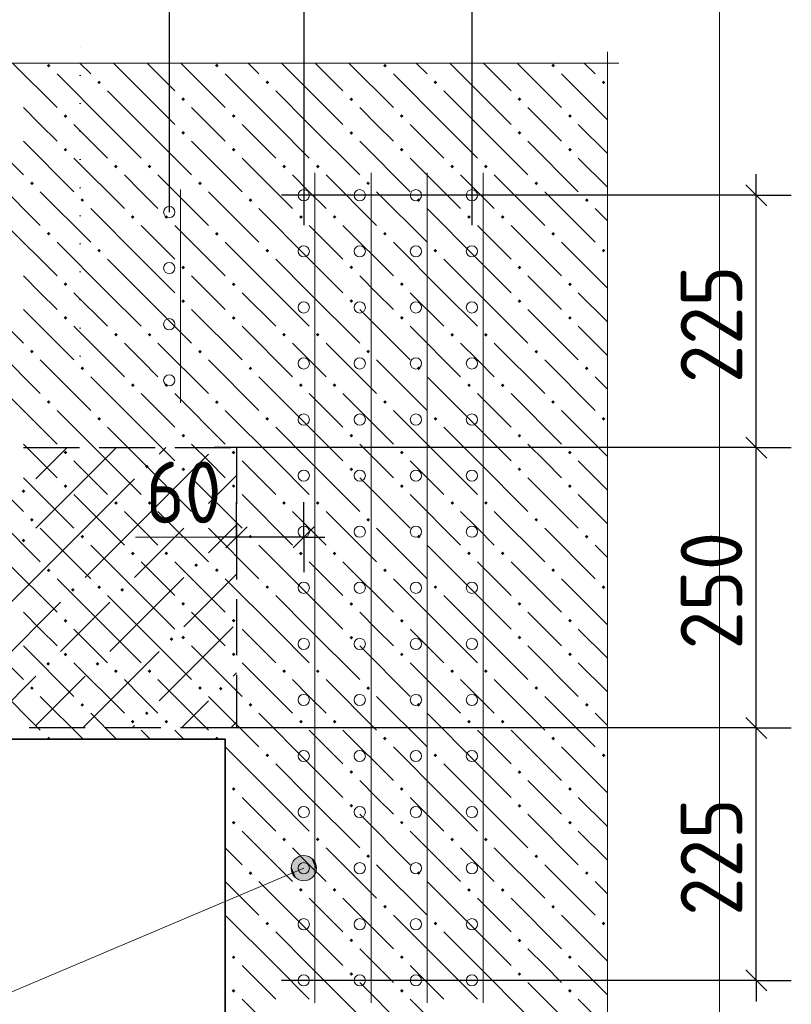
# Model space of a CAD drawing. Header units: millimetres. Extents: x 0 to 50400, y 0 to 35640.
# Tile 40 of 46: x 21592 to 24896, y 28151 to 32365. Entities that reach past the tile are written whole.
import ezdxf

# ---------------------------------------------------------------- set-up
doc = ezdxf.new("R2010")
doc.units = ezdxf.units.MM
doc.linetypes.add('______2', pattern=[324, 240, -84])
doc.linetypes.add('______9', pattern=[120, 0, -120])
for name, color, linetype, lineweight in [('Standard', 7, 'Continuous', 25), ('ЖБ Перекрытие верхний уровень', 7, 'Continuous', 35), ('ЖБ Пилон', 7, 'Continuous', 35), ('Общий01', 7, 'Continuous', 13), ('Размерная линия_ общее', 7, 'Continuous', 13)]:
    doc.layers.add(name, color=color, linetype=linetype, lineweight=lineweight)
doc.layers.add('Вспомогательная арматура', color=7, linetype='Continuous', lineweight=18, true_color=0x656565)
doc.layers.add('Поперечная арматура', color=7, linetype='Continuous', lineweight=18, true_color=0x5a2814)
doc.layers.add('Размерная выноска', color=7, linetype='Continuous')
doc.styles.add('ISOCPEUR', font='txt')

msp = doc.modelspace()

# ---------------------------------------------------------------- hatches: boundary and pattern name
at = {"layer": 'Standard', "linetype": 'Continuous', "lineweight": 13, "transparency": 33554687}
for points in [[(22127.9, 30452.3), (22135.7, 30460.1), (22143.5, 30452.3), (22135.7, 30444.5)], [(21599.9, 30346.7), (21607.7, 30354.5), (21615.5, 30346.7), (21607.7, 30338.9)], [(22339.1, 30241.1), (22346.9, 30248.9), (22354.7, 30241.1), (22346.9, 30233.3)], [(21599.9, 30135.5), (21607.7, 30143.3), (21615.5, 30135.5), (21607.7, 30127.7)], [(22339.1, 30029.9), (22346.9, 30037.7), (22354.7, 30029.9), (22346.9, 30022.1)], [(21811.1, 29924.3), (21818.9, 29932.1), (21826.7, 29924.3), (21818.9, 29916.5)], [(22022.3, 29924.3), (22030.1, 29932.1), (22037.9, 29924.3), (22030.1, 29916.5)], [(22233.5, 29713.1), (22241.3, 29720.9), (22249.1, 29713.1), (22241.3, 29705.3)], [(21705.5, 29607.5), (21713.3, 29615.3), (21721.1, 29607.5), (21713.3, 29599.7)], [(21916.7, 29607.5), (21924.5, 29615.3), (21932.3, 29607.5), (21924.5, 29599.7)], [(22444.7, 29501.9), (22452.5, 29509.7), (22460.3, 29501.9), (22452.5, 29494.1)], [(22127.9, 29396.3), (22135.7, 29404.1), (22143.5, 29396.3), (22135.7, 29388.5)]]:
    msp.add_hatch(color=7, dxfattribs=at).paths.add_polyline_path(points, flags=16)
at = {"layer": 'ЖБ Перекрытие верхний уровень', "linetype": 'Continuous', "lineweight": 18, "transparency": 33554687}
for points in [[(21707.9, 32168.3), (21715.7, 32176.1), (21723.5, 32168.3), (21715.7, 32160.5)], [(22427.9, 32168.3), (22435.7, 32176.1), (22443.5, 32168.3), (22435.7, 32160.5)], [(23147.9, 32168.3), (23155.7, 32176.1), (23163.5, 32168.3), (23155.7, 32160.5)], [(23867.9, 32168.3), (23875.7, 32176.1), (23883.5, 32168.3), (23875.7, 32160.5)], [(21923.9, 32096.3), (21931.7, 32104.1), (21939.5, 32096.3), (21931.7, 32088.5)], [(22643.9, 32096.3), (22651.7, 32104.1), (22659.5, 32096.3), (22651.7, 32088.5)], [(23363.9, 32096.3), (23371.7, 32104.1), (23379.5, 32096.3), (23371.7, 32088.5)], [(24083.9, 32096.3), (24091.7, 32104.1), (24099.5, 32096.3), (24091.7, 32088.5)], [(22283.9, 32024.3), (22291.7, 32032.1), (22299.5, 32024.3), (22291.7, 32016.5)], [(23003.9, 32024.3), (23011.7, 32032.1), (23019.5, 32024.3), (23011.7, 32016.5)], [(23723.9, 32024.3), (23731.7, 32032.1), (23739.5, 32024.3), (23731.7, 32016.5)], [(21779.9, 31952.3), (21787.7, 31960.1), (21795.5, 31952.3), (21787.7, 31944.5)], [(22499.9, 31952.3), (22507.7, 31960.1), (22515.5, 31952.3), (22507.7, 31944.5)], [(23219.9, 31952.3), (23227.7, 31960.1), (23235.5, 31952.3), (23227.7, 31944.5)], [(23939.9, 31952.3), (23947.7, 31960.1), (23955.5, 31952.3), (23947.7, 31944.5)], [(22283.9, 31880.3), (22291.7, 31888.1), (22299.5, 31880.3), (22291.7, 31872.5)], [(23003.9, 31880.3), (23011.7, 31888.1), (23019.5, 31880.3), (23011.7, 31872.5)], [(23723.9, 31880.3), (23731.7, 31888.1), (23739.5, 31880.3), (23731.7, 31872.5)], [(21779.9, 31808.3), (21787.7, 31816.1), (21795.5, 31808.3), (21787.7, 31800.5)], [(22499.9, 31808.3), (22507.7, 31816.1), (22515.5, 31808.3), (22507.7, 31800.5)], [(23219.9, 31808.3), (23227.7, 31816.1), (23235.5, 31808.3), (23227.7, 31800.5)], [(23939.9, 31808.3), (23947.7, 31816.1), (23955.5, 31808.3), (23947.7, 31800.5)], [(21995.9, 31736.3), (22003.7, 31744.1), (22011.5, 31736.3), (22003.7, 31728.5)], [(22139.9, 31736.3), (22147.7, 31744.1), (22155.5, 31736.3), (22147.7, 31728.5)], [(22715.9, 31736.3), (22723.7, 31744.1), (22731.5, 31736.3), (22723.7, 31728.5)], [(22859.9, 31736.3), (22867.7, 31744.1), (22875.5, 31736.3), (22867.7, 31728.5)], [(23435.9, 31736.3), (23443.7, 31744.1), (23451.5, 31736.3), (23443.7, 31728.5)], [(23579.9, 31736.3), (23587.7, 31744.1), (23595.5, 31736.3), (23587.7, 31728.5)], [(21635.9, 31664.3), (21643.7, 31672.1), (21651.5, 31664.3), (21643.7, 31656.5)], [(22355.9, 31664.3), (22363.7, 31672.1), (22371.5, 31664.3), (22363.7, 31656.5)], [(23075.9, 31664.3), (23083.7, 31672.1), (23091.5, 31664.3), (23083.7, 31656.5)], [(23795.9, 31664.3), (23803.7, 31672.1), (23811.5, 31664.3), (23803.7, 31656.5)], [(21851.9, 31592.3), (21859.7, 31600.1), (21867.5, 31592.3), (21859.7, 31584.5)], [(22571.9, 31592.3), (22579.7, 31600.1), (22587.5, 31592.3), (22579.7, 31584.5)], [(23291.9, 31592.3), (23299.7, 31600.1), (23307.5, 31592.3), (23299.7, 31584.5)], [(24011.9, 31592.3), (24019.7, 31600.1), (24027.5, 31592.3), (24019.7, 31584.5)], [(22067.9, 31520.3), (22075.7, 31528.1), (22083.5, 31520.3), (22075.7, 31512.5)], [(22211.9, 31520.3), (22219.7, 31528.1), (22227.5, 31520.3), (22219.7, 31512.5)], [(22787.9, 31520.3), (22795.7, 31528.1), (22803.5, 31520.3), (22795.7, 31512.5)], [(22931.9, 31520.3), (22939.7, 31528.1), (22947.5, 31520.3), (22939.7, 31512.5)], [(23507.9, 31520.3), (23515.7, 31528.1), (23523.5, 31520.3), (23515.7, 31512.5)], [(23651.9, 31520.3), (23659.7, 31528.1), (23667.5, 31520.3), (23659.7, 31512.5)], [(21707.9, 31448.3), (21715.7, 31456.1), (21723.5, 31448.3), (21715.7, 31440.5)], [(22427.9, 31448.3), (22435.7, 31456.1), (22443.5, 31448.3), (22435.7, 31440.5)], [(23147.9, 31448.3), (23155.7, 31456.1), (23163.5, 31448.3), (23155.7, 31440.5)], [(23867.9, 31448.3), (23875.7, 31456.1), (23883.5, 31448.3), (23875.7, 31440.5)], [(21923.9, 31376.3), (21931.7, 31384.1), (21939.5, 31376.3), (21931.7, 31368.5)], [(22643.9, 31376.3), (22651.7, 31384.1), (22659.5, 31376.3), (22651.7, 31368.5)], [(23363.9, 31376.3), (23371.7, 31384.1), (23379.5, 31376.3), (23371.7, 31368.5)], [(24083.9, 31376.3), (24091.7, 31384.1), (24099.5, 31376.3), (24091.7, 31368.5)], [(22283.9, 31304.3), (22291.7, 31312.1), (22299.5, 31304.3), (22291.7, 31296.5)], [(23003.9, 31304.3), (23011.7, 31312.1), (23019.5, 31304.3), (23011.7, 31296.5)], [(23723.9, 31304.3), (23731.7, 31312.1), (23739.5, 31304.3), (23731.7, 31296.5)], [(21779.9, 31232.3), (21787.7, 31240.1), (21795.5, 31232.3), (21787.7, 31224.5)], [(22499.9, 31232.3), (22507.7, 31240.1), (22515.5, 31232.3), (22507.7, 31224.5)], [(23219.9, 31232.3), (23227.7, 31240.1), (23235.5, 31232.3), (23227.7, 31224.5)], [(23939.9, 31232.3), (23947.7, 31240.1), (23955.5, 31232.3), (23947.7, 31224.5)], [(22283.9, 31160.3), (22291.7, 31168.1), (22299.5, 31160.3), (22291.7, 31152.5)], [(23003.9, 31160.3), (23011.7, 31168.1), (23019.5, 31160.3), (23011.7, 31152.5)], [(23723.9, 31160.3), (23731.7, 31168.1), (23739.5, 31160.3), (23731.7, 31152.5)], [(21779.9, 31088.3), (21787.7, 31096.1), (21795.5, 31088.3), (21787.7, 31080.5)], [(22499.9, 31088.3), (22507.7, 31096.1), (22515.5, 31088.3), (22507.7, 31080.5)], [(23219.9, 31088.3), (23227.7, 31096.1), (23235.5, 31088.3), (23227.7, 31080.5)], [(23939.9, 31088.3), (23947.7, 31096.1), (23955.5, 31088.3), (23947.7, 31080.5)], [(21995.9, 31016.3), (22003.7, 31024.1), (22011.5, 31016.3), (22003.7, 31008.5)], [(22139.9, 31016.3), (22147.7, 31024.1), (22155.5, 31016.3), (22147.7, 31008.5)], [(22715.9, 31016.3), (22723.7, 31024.1), (22731.5, 31016.3), (22723.7, 31008.5)], [(22859.9, 31016.3), (22867.7, 31024.1), (22875.5, 31016.3), (22867.7, 31008.5)], [(23435.9, 31016.3), (23443.7, 31024.1), (23451.5, 31016.3), (23443.7, 31008.5)], [(23579.9, 31016.3), (23587.7, 31024.1), (23595.5, 31016.3), (23587.7, 31008.5)], [(21635.9, 30944.3), (21643.7, 30952.1), (21651.5, 30944.3), (21643.7, 30936.5)], [(22355.9, 30944.3), (22363.7, 30952.1), (22371.5, 30944.3), (22363.7, 30936.5)], [(23075.9, 30944.3), (23083.7, 30952.1), (23091.5, 30944.3), (23083.7, 30936.5)], [(23795.9, 30944.3), (23803.7, 30952.1), (23811.5, 30944.3), (23803.7, 30936.5)], [(21851.9, 30872.3), (21859.7, 30880.1), (21867.5, 30872.3), (21859.7, 30864.5)], [(22571.9, 30872.3), (22579.7, 30880.1), (22587.5, 30872.3), (22579.7, 30864.5)], [(23291.9, 30872.3), (23299.7, 30880.1), (23307.5, 30872.3), (23299.7, 30864.5)], [(24011.9, 30872.3), (24019.7, 30880.1), (24027.5, 30872.3), (24019.7, 30864.5)], [(22067.9, 30800.3), (22075.7, 30808.1), (22083.5, 30800.3), (22075.7, 30792.5)], [(22211.9, 30800.3), (22219.7, 30808.1), (22227.5, 30800.3), (22219.7, 30792.5)], [(22787.9, 30800.3), (22795.7, 30808.1), (22803.5, 30800.3), (22795.7, 30792.5)], [(22931.9, 30800.3), (22939.7, 30808.1), (22947.5, 30800.3), (22939.7, 30792.5)], [(23507.9, 30800.3), (23515.7, 30808.1), (23523.5, 30800.3), (23515.7, 30792.5)], [(23651.9, 30800.3), (23659.7, 30808.1), (23667.5, 30800.3), (23659.7, 30792.5)], [(21707.9, 30728.3), (21715.7, 30736.1), (21723.5, 30728.3), (21715.7, 30720.5)], [(22427.9, 30728.3), (22435.7, 30736.1), (22443.5, 30728.3), (22435.7, 30720.5)], [(23147.9, 30728.3), (23155.7, 30736.1), (23163.5, 30728.3), (23155.7, 30720.5)], [(23867.9, 30728.3), (23875.7, 30736.1), (23883.5, 30728.3), (23875.7, 30720.5)], [(21923.9, 30656.3), (21931.7, 30664.1), (21939.5, 30656.3), (21931.7, 30648.5)], [(22643.9, 30656.3), (22651.7, 30664.1), (22659.5, 30656.3), (22651.7, 30648.5)], [(23363.9, 30656.3), (23371.7, 30664.1), (23379.5, 30656.3), (23371.7, 30648.5)], [(24083.9, 30656.3), (24091.7, 30664.1), (24099.5, 30656.3), (24091.7, 30648.5)], [(22283.9, 30584.3), (22291.7, 30592.1), (22299.5, 30584.3), (22291.7, 30576.5)], [(23003.9, 30584.3), (23011.7, 30592.1), (23019.5, 30584.3), (23011.7, 30576.5)], [(23723.9, 30584.3), (23731.7, 30592.1), (23739.5, 30584.3), (23731.7, 30576.5)], [(21779.9, 30512.3), (21787.7, 30520.1), (21795.5, 30512.3), (21787.7, 30504.5)], [(22499.9, 30512.3), (22507.7, 30520.1), (22515.5, 30512.3), (22507.7, 30504.5)], [(23219.9, 30512.3), (23227.7, 30520.1), (23235.5, 30512.3), (23227.7, 30504.5)], [(23939.9, 30512.3), (23947.7, 30520.1), (23955.5, 30512.3), (23947.7, 30504.5)], [(22283.9, 30440.3), (22291.7, 30448.1), (22299.5, 30440.3), (22291.7, 30432.5)], [(23003.9, 30440.3), (23011.7, 30448.1), (23019.5, 30440.3), (23011.7, 30432.5)], [(23723.9, 30440.3), (23731.7, 30448.1), (23739.5, 30440.3), (23731.7, 30432.5)], [(21779.9, 30368.3), (21787.7, 30376.1), (21795.5, 30368.3), (21787.7, 30360.5)], [(22499.9, 30368.3), (22507.7, 30376.1), (22515.5, 30368.3), (22507.7, 30360.5)], [(23219.9, 30368.3), (23227.7, 30376.1), (23235.5, 30368.3), (23227.7, 30360.5)], [(23939.9, 30368.3), (23947.7, 30376.1), (23955.5, 30368.3), (23947.7, 30360.5)], [(21995.9, 30296.3), (22003.7, 30304.1), (22011.5, 30296.3), (22003.7, 30288.5)], [(22139.9, 30296.3), (22147.7, 30304.1), (22155.5, 30296.3), (22147.7, 30288.5)], [(22715.9, 30296.3), (22723.7, 30304.1), (22731.5, 30296.3), (22723.7, 30288.5)], [(22859.9, 30296.3), (22867.7, 30304.1), (22875.5, 30296.3), (22867.7, 30288.5)], [(23435.9, 30296.3), (23443.7, 30304.1), (23451.5, 30296.3), (23443.7, 30288.5)], [(23579.9, 30296.3), (23587.7, 30304.1), (23595.5, 30296.3), (23587.7, 30288.5)], [(21635.9, 30224.3), (21643.7, 30232.1), (21651.5, 30224.3), (21643.7, 30216.5)], [(22355.9, 30224.3), (22363.7, 30232.1), (22371.5, 30224.3), (22363.7, 30216.5)], [(23075.9, 30224.3), (23083.7, 30232.1), (23091.5, 30224.3), (23083.7, 30216.5)], [(23795.9, 30224.3), (23803.7, 30232.1), (23811.5, 30224.3), (23803.7, 30216.5)], [(21851.9, 30152.3), (21859.7, 30160.1), (21867.5, 30152.3), (21859.7, 30144.5)], [(22571.9, 30152.3), (22579.7, 30160.1), (22587.5, 30152.3), (22579.7, 30144.5)], [(23291.9, 30152.3), (23299.7, 30160.1), (23307.5, 30152.3), (23299.7, 30144.5)], [(24011.9, 30152.3), (24019.7, 30160.1), (24027.5, 30152.3), (24019.7, 30144.5)], [(22067.9, 30080.3), (22075.7, 30088.1), (22083.5, 30080.3), (22075.7, 30072.5)], [(22211.9, 30080.3), (22219.7, 30088.1), (22227.5, 30080.3), (22219.7, 30072.5)], [(22787.9, 30080.3), (22795.7, 30088.1), (22803.5, 30080.3), (22795.7, 30072.5)], [(22931.9, 30080.3), (22939.7, 30088.1), (22947.5, 30080.3), (22939.7, 30072.5)], [(23507.9, 30080.3), (23515.7, 30088.1), (23523.5, 30080.3), (23515.7, 30072.5)], [(23651.9, 30080.3), (23659.7, 30088.1), (23667.5, 30080.3), (23659.7, 30072.5)], [(21707.9, 30008.3), (21715.7, 30016.1), (21723.5, 30008.3), (21715.7, 30000.5)], [(22427.9, 30008.3), (22435.7, 30016.1), (22443.5, 30008.3), (22435.7, 30000.5)], [(23147.9, 30008.3), (23155.7, 30016.1), (23163.5, 30008.3), (23155.7, 30000.5)], [(23867.9, 30008.3), (23875.7, 30016.1), (23883.5, 30008.3), (23875.7, 30000.5)], [(21923.9, 29936.3), (21931.7, 29944.1), (21939.5, 29936.3), (21931.7, 29928.5)], [(22643.9, 29936.3), (22651.7, 29944.1), (22659.5, 29936.3), (22651.7, 29928.5)], [(23363.9, 29936.3), (23371.7, 29944.1), (23379.5, 29936.3), (23371.7, 29928.5)], [(24083.9, 29936.3), (24091.7, 29944.1), (24099.5, 29936.3), (24091.7, 29928.5)], [(22283.9, 29864.3), (22291.7, 29872.1), (22299.5, 29864.3), (22291.7, 29856.5)], [(23003.9, 29864.3), (23011.7, 29872.1), (23019.5, 29864.3), (23011.7, 29856.5)], [(23723.9, 29864.3), (23731.7, 29872.1), (23739.5, 29864.3), (23731.7, 29856.5)], [(21779.9, 29792.3), (21787.7, 29800.1), (21795.5, 29792.3), (21787.7, 29784.5)], [(22499.9, 29792.3), (22507.7, 29800.1), (22515.5, 29792.3), (22507.7, 29784.5)], [(23219.9, 29792.3), (23227.7, 29800.1), (23235.5, 29792.3), (23227.7, 29784.5)], [(23939.9, 29792.3), (23947.7, 29800.1), (23955.5, 29792.3), (23947.7, 29784.5)], [(22283.9, 29720.3), (22291.7, 29728.1), (22299.5, 29720.3), (22291.7, 29712.5)], [(23003.9, 29720.3), (23011.7, 29728.1), (23019.5, 29720.3), (23011.7, 29712.5)], [(23723.9, 29720.3), (23731.7, 29728.1), (23739.5, 29720.3), (23731.7, 29712.5)], [(21779.9, 29648.3), (21787.7, 29656.1), (21795.5, 29648.3), (21787.7, 29640.5)], [(22499.9, 29648.3), (22507.7, 29656.1), (22515.5, 29648.3), (22507.7, 29640.5)], [(23219.9, 29648.3), (23227.7, 29656.1), (23235.5, 29648.3), (23227.7, 29640.5)], [(23939.9, 29648.3), (23947.7, 29656.1), (23955.5, 29648.3), (23947.7, 29640.5)], [(21995.9, 29576.3), (22003.7, 29584.1), (22011.5, 29576.3), (22003.7, 29568.5)], [(22139.9, 29576.3), (22147.7, 29584.1), (22155.5, 29576.3), (22147.7, 29568.5)], [(22715.9, 29576.3), (22723.7, 29584.1), (22731.5, 29576.3), (22723.7, 29568.5)], [(22859.9, 29576.3), (22867.7, 29584.1), (22875.5, 29576.3), (22867.7, 29568.5)], [(23435.9, 29576.3), (23443.7, 29584.1), (23451.5, 29576.3), (23443.7, 29568.5)], [(23579.9, 29576.3), (23587.7, 29584.1), (23595.5, 29576.3), (23587.7, 29568.5)], [(21635.9, 29504.3), (21643.7, 29512.1), (21651.5, 29504.3), (21643.7, 29496.5)], [(22355.9, 29504.3), (22363.7, 29512.1), (22371.5, 29504.3), (22363.7, 29496.5)], [(23075.9, 29504.3), (23083.7, 29512.1), (23091.5, 29504.3), (23083.7, 29496.5)], [(23795.9, 29504.3), (23803.7, 29512.1), (23811.5, 29504.3), (23803.7, 29496.5)], [(21851.9, 29432.3), (21859.7, 29440.1), (21867.5, 29432.3), (21859.7, 29424.5)], [(22571.9, 29432.3), (22579.7, 29440.1), (22587.5, 29432.3), (22579.7, 29424.5)], [(23291.9, 29432.3), (23299.7, 29440.1), (23307.5, 29432.3), (23299.7, 29424.5)], [(24011.9, 29432.3), (24019.7, 29440.1), (24027.5, 29432.3), (24019.7, 29424.5)], [(22067.9, 29360.3), (22075.7, 29368.1), (22083.5, 29360.3), (22075.7, 29352.5)], [(22211.9, 29360.3), (22219.7, 29368.1), (22227.5, 29360.3), (22219.7, 29352.5)], [(22787.9, 29360.3), (22795.7, 29368.1), (22803.5, 29360.3), (22795.7, 29352.5)], [(22931.9, 29360.3), (22939.7, 29368.1), (22947.5, 29360.3), (22939.7, 29352.5)], [(23507.9, 29360.3), (23515.7, 29368.1), (23523.5, 29360.3), (23515.7, 29352.5)], [(23651.9, 29360.3), (23659.7, 29368.1), (23667.5, 29360.3), (23659.7, 29352.5)], [(21707.9, 29288.3), (21715.7, 29296.1), (21723.5, 29288.3), (21720.6, 29285.3), (21710.9, 29285.3)], [(22427.9, 29288.3), (22435.7, 29296.1), (22443.5, 29288.3), (22440.6, 29285.3), (22430.9, 29285.3)], [(23147.9, 29288.3), (23155.7, 29296.1), (23163.5, 29288.3), (23155.7, 29280.5)], [(23867.9, 29288.3), (23875.7, 29296.1), (23883.5, 29288.3), (23875.7, 29280.5)], [(22643.9, 29216.3), (22651.7, 29224.1), (22659.5, 29216.3), (22651.7, 29208.5)], [(23363.9, 29216.3), (23371.7, 29224.1), (23379.5, 29216.3), (23371.7, 29208.5)], [(24083.9, 29216.3), (24091.7, 29224.1), (24099.5, 29216.3), (24091.7, 29208.5)], [(23003.9, 29144.3), (23011.7, 29152.1), (23019.5, 29144.3), (23011.7, 29136.5)], [(23723.9, 29144.3), (23731.7, 29152.1), (23739.5, 29144.3), (23731.7, 29136.5)], [(22499.9, 29072.3), (22507.7, 29080.1), (22515.5, 29072.3), (22507.7, 29064.5)], [(23219.9, 29072.3), (23227.7, 29080.1), (23235.5, 29072.3), (23227.7, 29064.5)], [(23939.9, 29072.3), (23947.7, 29080.1), (23955.5, 29072.3), (23947.7, 29064.5)], [(23003.9, 29000.3), (23011.7, 29008.1), (23019.5, 29000.3), (23011.7, 28992.5)], [(23723.9, 29000.3), (23731.7, 29008.1), (23739.5, 29000.3), (23731.7, 28992.5)], [(22499.9, 28928.3), (22507.7, 28936.1), (22515.5, 28928.3), (22507.7, 28920.5)], [(23219.9, 28928.3), (23227.7, 28936.1), (23235.5, 28928.3), (23227.7, 28920.5)], [(23939.9, 28928.3), (23947.7, 28936.1), (23955.5, 28928.3), (23947.7, 28920.5)], [(22715.9, 28856.3), (22723.7, 28864.1), (22731.5, 28856.3), (22723.7, 28848.5)], [(22859.9, 28856.3), (22867.7, 28864.1), (22875.5, 28856.3), (22867.7, 28848.5)], [(23435.9, 28856.3), (23443.7, 28864.1), (23451.5, 28856.3), (23443.7, 28848.5)], [(23579.9, 28856.3), (23587.7, 28864.1), (23595.5, 28856.3), (23587.7, 28848.5)], [(23075.9, 28784.3), (23083.7, 28792.1), (23091.5, 28784.3), (23083.7, 28776.5)], [(23795.9, 28784.3), (23803.7, 28792.1), (23811.5, 28784.3), (23803.7, 28776.5)], [(22571.9, 28712.3), (22579.7, 28720.1), (22587.5, 28712.3), (22579.7, 28704.5)], [(23291.9, 28712.3), (23299.7, 28720.1), (23307.5, 28712.3), (23299.7, 28704.5)], [(24011.9, 28712.3), (24019.7, 28720.1), (24027.5, 28712.3), (24019.7, 28704.5)], [(22787.9, 28640.3), (22795.7, 28648.1), (22803.5, 28640.3), (22795.7, 28632.5)], [(22931.9, 28640.3), (22939.7, 28648.1), (22947.5, 28640.3), (22939.7, 28632.5)], [(23507.9, 28640.3), (23515.7, 28648.1), (23523.5, 28640.3), (23515.7, 28632.5)], [(23651.9, 28640.3), (23659.7, 28648.1), (23667.5, 28640.3), (23659.7, 28632.5)], [(23147.9, 28568.3), (23155.7, 28576.1), (23163.5, 28568.3), (23155.7, 28560.5)], [(23867.9, 28568.3), (23875.7, 28576.1), (23883.5, 28568.3), (23875.7, 28560.5)], [(22643.9, 28496.3), (22651.7, 28504.1), (22659.5, 28496.3), (22651.7, 28488.5)], [(23363.9, 28496.3), (23371.7, 28504.1), (23379.5, 28496.3), (23371.7, 28488.5)], [(24083.9, 28496.3), (24091.7, 28504.1), (24099.5, 28496.3), (24091.7, 28488.5)], [(23003.9, 28424.3), (23011.7, 28432.1), (23019.5, 28424.3), (23011.7, 28416.5)], [(23723.9, 28424.3), (23731.7, 28432.1), (23739.5, 28424.3), (23731.7, 28416.5)], [(22499.9, 28352.3), (22507.7, 28360.1), (22515.5, 28352.3), (22507.7, 28344.5)], [(23219.9, 28352.3), (23227.7, 28360.1), (23235.5, 28352.3), (23227.7, 28344.5)], [(23939.9, 28352.3), (23947.7, 28360.1), (23955.5, 28352.3), (23947.7, 28344.5)], [(23003.9, 28280.3), (23011.7, 28288.1), (23019.5, 28280.3), (23011.7, 28272.5)], [(23723.9, 28280.3), (23731.7, 28288.1), (23739.5, 28280.3), (23731.7, 28272.5)], [(22499.9, 28208.3), (22507.7, 28216.1), (22515.5, 28208.3), (22507.7, 28200.5)], [(23219.9, 28208.3), (23227.7, 28216.1), (23235.5, 28208.3), (23227.7, 28200.5)], [(23939.9, 28208.3), (23947.7, 28216.1), (23955.5, 28208.3), (23947.7, 28200.5)]]:
    msp.add_hatch(color=7, dxfattribs=at).paths.add_polyline_path(points, flags=16)
at = {"layer": 'Общий01', "linetype": 'Continuous', "lineweight": 13, "transparency": 33554687}
for points in [[(22829.1, 28683.6), (22787, 28783.1), (22765.1, 28765.6)], [(22851, 28701.1), (22814.8, 28786.6), (22787, 28783.1)], [(22851, 28701.1), (22787, 28783.1), (22829.1, 28683.6)], [(22861.3, 28726.6), (22840.3, 28776.3), (22814.8, 28786.6)], [(22861.3, 28726.6), (22814.8, 28786.6), (22851, 28701.1)], [(22801.3, 28680.1), (22765.1, 28765.6), (22754.7, 28740.1)], [(22801.3, 28680.1), (22754.7, 28740.1), (22775.8, 28690.4)], [(22775.8, 28690.4), (22754.7, 28740.1), (22758.3, 28712.3)], [(22829.1, 28683.6), (22765.1, 28765.6), (22801.3, 28680.1)], [(22840.3, 28776.3), (22861.3, 28726.6), (22857.8, 28754.4)]]:
    msp.add_hatch(color=7, dxfattribs=at).paths.add_polyline_path(points)

# ---------------------------------------------------------------- linework, layer by layer
at = {"layer": 'Standard', "color": 251, "linetype": 'Continuous', "lineweight": -3, "true_color": 0x656565, "transparency": 33554687}
for p, q in [((22232, 32610.7), (22232, 31541.3)), ((22808, 32610.7), (22808, 31485.7)), ((23528, 32610.7), (23528, 31485.7)), ((24745.7, 31613.3), (22712, 31613.3)), ((24745.7, 31613.3), (24595.7, 31613.3)), ((24745.7, 31613.3), (24895.7, 31613.3)), ((24745.7, 30533.3), (24595.7, 30533.3)), ((24745.7, 30533.3), (24895.7, 30533.3)), ((22520, 30149.6), (22520, 30299.6)), ((22808, 30149.6), (22808, 30299.6)), ((22520, 30149.6), (22520, 30180.3)), ((22808, 30149.6), (22808, 30197.3)), ((22520, 30149.6), (22520, 29999.6)), ((22808, 30149.6), (22808, 29999.6)), ((24745.7, 29333.3), (24595.7, 29333.3)), ((24745.7, 29333.3), (24895.7, 29333.3)), ((24745.7, 28253.3), (22712, 28253.3)), ((24745.7, 28253.3), (24595.7, 28253.3)), ((24745.7, 28253.3), (24895.7, 28253.3))]:
    msp.add_line(p, q, dxfattribs=at)
at = {"layer": 'Standard', "color": 7, "linetype": '______9', "lineweight": 13, "transparency": 33554687}
msp.add_line((21851.1, 30924.9), (21851.1, 32327.8), dxfattribs=at)
msp.add_line((21851.1, 30924.9), (21851.1, 32327.8), dxfattribs=at)
at = {"layer": 'Standard', "color": 7, "linetype": 'Continuous', "lineweight": -3, "transparency": 33554687}
for p, q in [((24745.7, 31613.3), (24745.7, 31703.3)), ((24745.7, 30533.3), (24745.7, 31613.3)), ((24745.7, 29333.3), (24745.7, 30533.3)), ((22520, 30149.6), (22430, 30149.6)), ((22808, 30149.6), (22520, 30149.6)), ((22808, 30149.6), (22898, 30149.6)), ((24745.7, 28253.3), (24745.7, 28163.3))]:
    msp.add_line(p, q, dxfattribs=at)
at = {"layer": 'Standard', "color": 7, "linetype": 'Continuous', "lineweight": 25, "transparency": 33554687}
for p, q in [((24790.7, 31568.3), (24700.7, 31658.3)), ((24790.7, 30488.3), (24700.7, 30578.3)), ((22565, 30194.6), (22475, 30104.6)), ((22853, 30194.6), (22763, 30104.6)), ((24790.7, 29288.3), (24700.7, 29378.3)), ((24790.7, 28208.3), (24700.7, 28298.3))]:
    msp.add_line(p, q, dxfattribs=at)
at = {"layer": 'Standard', "color": 253, "linetype": 'Continuous', "lineweight": 13, "true_color": 0xa0a0a0, "transparency": 33554687}
for p, q in [((21794.4, 30533.3), (21660.5, 30399.5)), ((21871.7, 30399.5), (22005.6, 30533.3)), ((22216.8, 30533.3), (22188.5, 30505.1)), ((22082.9, 30188.3), (22399.7, 30505.1)), ((21871.7, 30399.5), (21660.5, 30188.3)), ((22082.9, 30399.5), (21871.7, 30188.3)), ((22520, 30414.2), (22399.7, 30293.9)), ((21871.7, 30188.3), (21554.9, 29871.5)), ((22082.9, 30188.3), (21871.7, 29977.1)), ((22294.1, 30188.3), (22082.9, 29977.1)), ((22399.7, 30082.7), (22505.3, 30188.3)), ((22505.3, 30188.3), (22520, 30203)), ((22294.1, 29977.1), (21977.3, 29660.3)), ((22520, 29991.8), (22294.1, 29765.9)), ((21766.1, 29871.5), (21449.3, 29554.7)), ((21871.7, 29765.9), (21977.3, 29871.5)), ((21766.1, 29660.3), (21871.7, 29765.9)), ((22505.3, 29765.9), (22188.5, 29449.1)), ((21871.7, 29343.5), (22188.5, 29660.3)), ((21660.5, 29554.7), (21439.2, 29333.3)), ((21871.7, 29554.7), (21660.5, 29343.5)), ((22520, 29569.4), (22505.3, 29554.7)), ((22284, 29333.3), (22399.7, 29449.1)), ((21871.7, 29343.5), (21861.6, 29333.3)), ((22082.9, 29343.5), (22072.8, 29333.3)), ((22520, 29358.2), (22495.2, 29333.3))]:
    msp.add_line(p, q, dxfattribs=at)
at = {"layer": 'Standard', "color": 254, "linetype": 'Continuous', "lineweight": 18, "true_color": 0xc4c4ff, "transparency": 33554687}
msp.add_lwpolyline([(15018.2, 27317.5), (24588.6, 27317.5), (24588.6, 32658.7), (15018.2, 32658.7), (15018.2, 27317.5)], dxfattribs=at)
at = {"layer": 'Standard', "color": 251, "linetype": 'Continuous', "lineweight": -3, "true_color": 0x656565, "transparency": 33554687}
for points in [[(24745.7, 30533.3), (24725.3, 30533.3), (24725.3, 30533.3), (22424, 30533.3)], [(24745.7, 29333.3), (24725.3, 29333.3), (24725.3, 29333.3), (24725.3, 29333.3), (24725.3, 29333.3), (22424, 29333.3)]]:
    msp.add_lwpolyline(points, dxfattribs=at)
at = {"layer": 'Standard', "color": 7, "linetype": 'Continuous', "lineweight": -3, "transparency": 33554687}
msp.add_lwpolyline([(24745.7, 28253.3), (24745.7, 28410.5), (24745.7, 28410.5), (24745.7, 29333.3)], dxfattribs=at)
at = {"layer": 'Вспомогательная арматура', "color": 251, "linetype": 'Continuous', "lineweight": 18, "true_color": 0x656565, "transparency": 33554687}
for p, q in [((22856, 31709.3), (22856, 28157.3)), ((22856, 31709.3), (22856, 28157.3)), ((23096, 31709.3), (23096, 28157.3)), ((23096, 31709.3), (23096, 28157.3)), ((23336, 31709.3), (23336, 28157.3)), ((23336, 31709.3), (23336, 28157.3)), ((23576, 31709.3), (23576, 28157.3)), ((23576, 31709.3), (23576, 28157.3)), ((22280, 30725.3), (22280, 31637.3)), ((22280, 30725.3), (22280, 31637.3))]:
    msp.add_line(p, q, dxfattribs=at)
at = {"layer": 'ЖБ Перекрытие верхний уровень', "color": 9, "linetype": 'Continuous', "lineweight": 18, "true_color": 0xc7c7c7, "transparency": 33554687}
for p, q in [((21561.3, 32178.7), (21751.7, 31988.3)), ((21849.3, 32178.7), (21895.7, 32132.3)), ((22111.7, 32060.3), (21993.3, 32178.7)), ((22137.3, 32178.7), (22255.7, 32060.3)), ((22281.3, 32178.7), (22471.7, 31988.3)), ((22569.3, 32178.7), (22615.7, 32132.3)), ((22831.7, 32060.3), (22713.3, 32178.7)), ((22857.3, 32178.7), (22975.7, 32060.3)), ((23001.3, 32178.7), (23191.7, 31988.3)), ((23289.3, 32178.7), (23335.7, 32132.3)), ((23551.7, 32060.3), (23433.3, 32178.7)), ((23577.3, 32178.7), (23695.7, 32060.3)), ((23721.3, 32178.7), (23911.7, 31988.3)), ((24009.3, 32178.7), (24055.7, 32132.3)), ((21967.7, 31916.3), (21751.7, 32132.3)), ((22687.7, 31916.3), (22471.7, 32132.3)), ((23407.7, 31916.3), (23191.7, 32132.3)), ((24108.6, 31935.4), (23911.7, 32132.3)), ((21967.7, 32060.3), (22111.7, 31916.3)), ((22111.7, 32060.3), (22255.7, 31916.3)), ((22687.7, 32060.3), (22831.7, 31916.3)), ((22831.7, 32060.3), (22975.7, 31916.3)), ((23407.7, 32060.3), (23551.7, 31916.3)), ((23551.7, 32060.3), (23695.7, 31916.3)), ((21679.7, 31916.3), (21607.7, 31988.3)), ((22399.7, 31916.3), (22327.7, 31988.3)), ((23119.7, 31916.3), (23047.7, 31988.3)), ((23839.7, 31916.3), (23767.7, 31988.3)), ((21391.7, 31916.3), (21607.7, 31700.3)), ((21751.7, 31844.3), (21679.7, 31916.3)), ((21823.7, 31916.3), (21967.7, 31772.3)), ((21967.7, 31916.3), (22111.7, 31772.3)), ((22111.7, 31916.3), (22327.7, 31700.3)), ((22471.7, 31844.3), (22399.7, 31916.3)), ((22543.7, 31916.3), (22687.7, 31772.3)), ((22687.7, 31916.3), (22831.7, 31772.3)), ((22831.7, 31916.3), (23047.7, 31700.3)), ((23191.7, 31844.3), (23119.7, 31916.3)), ((23263.7, 31916.3), (23407.7, 31772.3)), ((23407.7, 31916.3), (23551.7, 31772.3)), ((23551.7, 31916.3), (23767.7, 31700.3)), ((23911.7, 31844.3), (23839.7, 31916.3)), ((23983.7, 31916.3), (24108.6, 31791.4)), ((21607.7, 31844.3), (21823.7, 31628.3)), ((22327.7, 31844.3), (22543.7, 31628.3)), ((23047.7, 31844.3), (23263.7, 31628.3)), ((23767.7, 31844.3), (23983.7, 31628.3)), ((21823.7, 31772.3), (22039.7, 31556.3)), ((22543.7, 31772.3), (22759.7, 31556.3)), ((23263.7, 31772.3), (23479.7, 31556.3)), ((23983.7, 31772.3), (24108.6, 31647.4)), ((21463.7, 31700.3), (21679.7, 31484.3)), ((22111.7, 31628.3), (22039.7, 31700.3)), ((22183.7, 31700.3), (22399.7, 31484.3)), ((22831.7, 31628.3), (22759.7, 31700.3)), ((22903.7, 31700.3), (23119.7, 31484.3)), ((23551.7, 31628.3), (23479.7, 31700.3)), ((23623.7, 31700.3), (23839.7, 31484.3)), ((21679.7, 31628.3), (21895.7, 31412.3)), ((22183.7, 31556.3), (22111.7, 31628.3)), ((22399.7, 31628.3), (22615.7, 31412.3)), ((22903.7, 31556.3), (22831.7, 31628.3)), ((23119.7, 31628.3), (23335.7, 31412.3)), ((23623.7, 31556.3), (23551.7, 31628.3)), ((23839.7, 31628.3), (24055.7, 31412.3)), ((22111.7, 31340.3), (21895.7, 31556.3)), ((22831.7, 31340.3), (22615.7, 31556.3)), ((23551.7, 31340.3), (23335.7, 31556.3)), ((24108.6, 31503.4), (24055.7, 31556.3)), ((21535.7, 31484.3), (21751.7, 31268.3)), ((22111.7, 31484.3), (22255.7, 31340.3)), ((22255.7, 31484.3), (22471.7, 31268.3)), ((22831.7, 31484.3), (22975.7, 31340.3)), ((22975.7, 31484.3), (23191.7, 31268.3)), ((23551.7, 31484.3), (23695.7, 31340.3)), ((23695.7, 31484.3), (23911.7, 31268.3)), ((21967.7, 31196.3), (21751.7, 31412.3)), ((22687.7, 31196.3), (22471.7, 31412.3)), ((23407.7, 31196.3), (23191.7, 31412.3)), ((24108.6, 31215.4), (23911.7, 31412.3)), ((21967.7, 31340.3), (22111.7, 31196.3)), ((22111.7, 31340.3), (22255.7, 31196.3)), ((22687.7, 31340.3), (22831.7, 31196.3)), ((22831.7, 31340.3), (22975.7, 31196.3)), ((23407.7, 31340.3), (23551.7, 31196.3)), ((23551.7, 31340.3), (23695.7, 31196.3)), ((21679.7, 31196.3), (21607.7, 31268.3)), ((22399.7, 31196.3), (22327.7, 31268.3)), ((23119.7, 31196.3), (23047.7, 31268.3)), ((23839.7, 31196.3), (23767.7, 31268.3)), ((21391.7, 31196.3), (21607.7, 30980.3)), ((21751.7, 31124.3), (21679.7, 31196.3)), ((21823.7, 31196.3), (21967.7, 31052.3)), ((21967.7, 31196.3), (22111.7, 31052.3)), ((22111.7, 31196.3), (22327.7, 30980.3)), ((22471.7, 31124.3), (22399.7, 31196.3)), ((22543.7, 31196.3), (22687.7, 31052.3)), ((22687.7, 31196.3), (22831.7, 31052.3)), ((22831.7, 31196.3), (23047.7, 30980.3)), ((23191.7, 31124.3), (23119.7, 31196.3)), ((23263.7, 31196.3), (23407.7, 31052.3)), ((23407.7, 31196.3), (23551.7, 31052.3)), ((23551.7, 31196.3), (23767.7, 30980.3)), ((23911.7, 31124.3), (23839.7, 31196.3)), ((23983.7, 31196.3), (24108.6, 31071.4)), ((21607.7, 31124.3), (21823.7, 30908.3)), ((22327.7, 31124.3), (22543.7, 30908.3)), ((23047.7, 31124.3), (23263.7, 30908.3)), ((23767.7, 31124.3), (23983.7, 30908.3)), ((21823.7, 31052.3), (22039.7, 30836.3)), ((22543.7, 31052.3), (22759.7, 30836.3)), ((23263.7, 31052.3), (23479.7, 30836.3)), ((23983.7, 31052.3), (24108.6, 30927.4)), ((21463.7, 30980.3), (21679.7, 30764.3)), ((22111.7, 30908.3), (22039.7, 30980.3)), ((22183.7, 30980.3), (22399.7, 30764.3)), ((22831.7, 30908.3), (22759.7, 30980.3)), ((22903.7, 30980.3), (23119.7, 30764.3)), ((23551.7, 30908.3), (23479.7, 30980.3)), ((23623.7, 30980.3), (23839.7, 30764.3)), ((21679.7, 30908.3), (21895.7, 30692.3)), ((22183.7, 30836.3), (22111.7, 30908.3)), ((22399.7, 30908.3), (22615.7, 30692.3)), ((22903.7, 30836.3), (22831.7, 30908.3)), ((23119.7, 30908.3), (23335.7, 30692.3)), ((23623.7, 30836.3), (23551.7, 30908.3)), ((23839.7, 30908.3), (24055.7, 30692.3)), ((22111.7, 30620.3), (21895.7, 30836.3)), ((22831.7, 30620.3), (22615.7, 30836.3)), ((23551.7, 30620.3), (23335.7, 30836.3)), ((24108.6, 30783.4), (24055.7, 30836.3)), ((21535.7, 30764.3), (21751.7, 30548.3)), ((22111.7, 30764.3), (22255.7, 30620.3)), ((22255.7, 30764.3), (22471.7, 30548.3)), ((22831.7, 30764.3), (22975.7, 30620.3)), ((22975.7, 30764.3), (23191.7, 30548.3)), ((23551.7, 30764.3), (23695.7, 30620.3)), ((23695.7, 30764.3), (23911.7, 30548.3)), ((21967.7, 30476.3), (21751.7, 30692.3)), ((22687.7, 30476.3), (22471.7, 30692.3)), ((23407.7, 30476.3), (23191.7, 30692.3)), ((24108.6, 30495.4), (23911.7, 30692.3)), ((21967.7, 30620.3), (22111.7, 30476.3)), ((22111.7, 30620.3), (22255.7, 30476.3)), ((22687.7, 30620.3), (22831.7, 30476.3)), ((22831.7, 30620.3), (22975.7, 30476.3)), ((23407.7, 30620.3), (23551.7, 30476.3)), ((23551.7, 30620.3), (23695.7, 30476.3)), ((21679.7, 30476.3), (21607.7, 30548.3)), ((22399.7, 30476.3), (22327.7, 30548.3)), ((23119.7, 30476.3), (23047.7, 30548.3)), ((23839.7, 30476.3), (23767.7, 30548.3)), ((21391.7, 30476.3), (21607.7, 30260.3)), ((21751.7, 30404.3), (21679.7, 30476.3)), ((21823.7, 30476.3), (21967.7, 30332.3)), ((21967.7, 30476.3), (22111.7, 30332.3)), ((22111.7, 30476.3), (22327.7, 30260.3)), ((22471.7, 30404.3), (22399.7, 30476.3)), ((22543.7, 30476.3), (22687.7, 30332.3)), ((22687.7, 30476.3), (22831.7, 30332.3)), ((22831.7, 30476.3), (23047.7, 30260.3)), ((23191.7, 30404.3), (23119.7, 30476.3)), ((23263.7, 30476.3), (23407.7, 30332.3)), ((23407.7, 30476.3), (23551.7, 30332.3)), ((23551.7, 30476.3), (23767.7, 30260.3)), ((23911.7, 30404.3), (23839.7, 30476.3)), ((23983.7, 30476.3), (24108.6, 30351.4)), ((21607.7, 30404.3), (21823.7, 30188.3)), ((22327.7, 30404.3), (22543.7, 30188.3)), ((23047.7, 30404.3), (23263.7, 30188.3)), ((23767.7, 30404.3), (23983.7, 30188.3)), ((21823.7, 30332.3), (22039.7, 30116.3)), ((22543.7, 30332.3), (22759.7, 30116.3)), ((23263.7, 30332.3), (23479.7, 30116.3)), ((23983.7, 30332.3), (24108.6, 30207.4)), ((21463.7, 30260.3), (21679.7, 30044.3)), ((22111.7, 30188.3), (22039.7, 30260.3)), ((22183.7, 30260.3), (22399.7, 30044.3)), ((22831.7, 30188.3), (22759.7, 30260.3)), ((22903.7, 30260.3), (23119.7, 30044.3)), ((23551.7, 30188.3), (23479.7, 30260.3)), ((23623.7, 30260.3), (23839.7, 30044.3)), ((21679.7, 30188.3), (21895.7, 29972.3)), ((22183.7, 30116.3), (22111.7, 30188.3)), ((22399.7, 30188.3), (22615.7, 29972.3)), ((22903.7, 30116.3), (22831.7, 30188.3)), ((23119.7, 30188.3), (23335.7, 29972.3)), ((23623.7, 30116.3), (23551.7, 30188.3)), ((23839.7, 30188.3), (24055.7, 29972.3)), ((22111.7, 29900.3), (21895.7, 30116.3)), ((22831.7, 29900.3), (22615.7, 30116.3)), ((23551.7, 29900.3), (23335.7, 30116.3)), ((24108.6, 30063.4), (24055.7, 30116.3)), ((21535.7, 30044.3), (21751.7, 29828.3)), ((22111.7, 30044.3), (22255.7, 29900.3)), ((22255.7, 30044.3), (22471.7, 29828.3)), ((22831.7, 30044.3), (22975.7, 29900.3)), ((22975.7, 30044.3), (23191.7, 29828.3)), ((23551.7, 30044.3), (23695.7, 29900.3)), ((23695.7, 30044.3), (23911.7, 29828.3)), ((21967.7, 29756.3), (21751.7, 29972.3)), ((22687.7, 29756.3), (22471.7, 29972.3)), ((23407.7, 29756.3), (23191.7, 29972.3)), ((24108.6, 29775.4), (23911.7, 29972.3)), ((21967.7, 29900.3), (22111.7, 29756.3)), ((22111.7, 29900.3), (22255.7, 29756.3)), ((22687.7, 29900.3), (22831.7, 29756.3)), ((22831.7, 29900.3), (22975.7, 29756.3)), ((23407.7, 29900.3), (23551.7, 29756.3)), ((23551.7, 29900.3), (23695.7, 29756.3)), ((21679.7, 29756.3), (21607.7, 29828.3)), ((22399.7, 29756.3), (22327.7, 29828.3)), ((23119.7, 29756.3), (23047.7, 29828.3)), ((23839.7, 29756.3), (23767.7, 29828.3)), ((21391.7, 29756.3), (21607.7, 29540.3)), ((21751.7, 29684.3), (21679.7, 29756.3)), ((21823.7, 29756.3), (21967.7, 29612.3)), ((21967.7, 29756.3), (22111.7, 29612.3)), ((22111.7, 29756.3), (22327.7, 29540.3)), ((22471.7, 29684.3), (22399.7, 29756.3)), ((22543.7, 29756.3), (22687.7, 29612.3)), ((22687.7, 29756.3), (22831.7, 29612.3)), ((22831.7, 29756.3), (23047.7, 29540.3)), ((23191.7, 29684.3), (23119.7, 29756.3)), ((23263.7, 29756.3), (23407.7, 29612.3)), ((23407.7, 29756.3), (23551.7, 29612.3)), ((23551.7, 29756.3), (23767.7, 29540.3)), ((23911.7, 29684.3), (23839.7, 29756.3)), ((23983.7, 29756.3), (24108.6, 29631.4)), ((21607.7, 29684.3), (21823.7, 29468.3)), ((22327.7, 29684.3), (22543.7, 29468.3)), ((23047.7, 29684.3), (23263.7, 29468.3)), ((23767.7, 29684.3), (23983.7, 29468.3)), ((21823.7, 29612.3), (22039.7, 29396.3)), ((22543.7, 29612.3), (22759.7, 29396.3)), ((23263.7, 29612.3), (23479.7, 29396.3)), ((23983.7, 29612.3), (24108.6, 29487.4)), ((21463.7, 29540.3), (21679.7, 29324.3)), ((22111.7, 29468.3), (22039.7, 29540.3)), ((22183.7, 29540.3), (22399.7, 29324.3)), ((22831.7, 29468.3), (22759.7, 29540.3)), ((22903.7, 29540.3), (23119.7, 29324.3)), ((23551.7, 29468.3), (23479.7, 29540.3)), ((23623.7, 29540.3), (23839.7, 29324.3)), ((21679.7, 29468.3), (21862.7, 29285.3)), ((22183.7, 29396.3), (22111.7, 29468.3)), ((22399.7, 29468.3), (22615.7, 29252.3)), ((22903.7, 29396.3), (22831.7, 29468.3)), ((23119.7, 29468.3), (23335.7, 29252.3)), ((23623.7, 29396.3), (23551.7, 29468.3)), ((23839.7, 29468.3), (24055.7, 29252.3)), ((22006.7, 29285.3), (21895.7, 29396.3)), ((22831.7, 29180.3), (22615.7, 29396.3)), ((23551.7, 29180.3), (23335.7, 29396.3)), ((24108.6, 29343.4), (24055.7, 29396.3)), ((22111.7, 29324.3), (22150.7, 29285.3)), ((22255.7, 29324.3), (22294.7, 29285.3)), ((22831.7, 29324.3), (22975.7, 29180.3)), ((22975.7, 29324.3), (23191.7, 29108.3)), ((23551.7, 29324.3), (23695.7, 29180.3)), ((23695.7, 29324.3), (23911.7, 29108.3)), ((22687.7, 29036.3), (22472, 29252)), ((23407.7, 29036.3), (23191.7, 29252.3)), ((24108.6, 29055.4), (23911.7, 29252.3)), ((22687.7, 29180.3), (22831.7, 29036.3)), ((22831.7, 29180.3), (22975.7, 29036.3)), ((23407.7, 29180.3), (23551.7, 29036.3)), ((23551.7, 29180.3), (23695.7, 29036.3)), ((23119.7, 29036.3), (23047.7, 29108.3)), ((23839.7, 29036.3), (23767.7, 29108.3)), ((22543.7, 29036.3), (22687.7, 28892.3)), ((22687.7, 29036.3), (22831.7, 28892.3)), ((22831.7, 29036.3), (23047.7, 28820.3)), ((23191.7, 28964.3), (23119.7, 29036.3)), ((23263.7, 29036.3), (23407.7, 28892.3)), ((23407.7, 29036.3), (23551.7, 28892.3)), ((23551.7, 29036.3), (23767.7, 28820.3)), ((23911.7, 28964.3), (23839.7, 29036.3)), ((23983.7, 29036.3), (24108.6, 28911.4)), ((23047.7, 28964.3), (23263.7, 28748.3)), ((23767.7, 28964.3), (23983.7, 28748.3)), ((22543.7, 28892.3), (22759.7, 28676.3)), ((23263.7, 28892.3), (23479.7, 28676.3)), ((23983.7, 28892.3), (24108.6, 28767.4)), ((22472, 28820), (22543.7, 28748.3)), ((22831.7, 28748.3), (22759.7, 28820.3)), ((22903.7, 28820.3), (23119.7, 28604.3)), ((23551.7, 28748.3), (23479.7, 28820.3)), ((23623.7, 28820.3), (23839.7, 28604.3)), ((22903.7, 28676.3), (22831.7, 28748.3)), ((23119.7, 28748.3), (23335.7, 28532.3)), ((23623.7, 28676.3), (23551.7, 28748.3)), ((23839.7, 28748.3), (24055.7, 28532.3)), ((22472, 28676), (22615.7, 28532.3)), ((22831.7, 28460.3), (22615.7, 28676.3)), ((23551.7, 28460.3), (23335.7, 28676.3)), ((24108.6, 28623.4), (24055.7, 28676.3)), ((22831.7, 28604.3), (22975.7, 28460.3)), ((22975.7, 28604.3), (23191.7, 28388.3)), ((23551.7, 28604.3), (23695.7, 28460.3)), ((23695.7, 28604.3), (23911.7, 28388.3)), ((22687.7, 28316.3), (22472, 28532)), ((23407.7, 28316.3), (23191.7, 28532.3)), ((24108.6, 28335.4), (23911.7, 28532.3)), ((22687.7, 28460.3), (22831.7, 28316.3)), ((22831.7, 28460.3), (22975.7, 28316.3)), ((23407.7, 28460.3), (23551.7, 28316.3)), ((23551.7, 28460.3), (23695.7, 28316.3)), ((23119.7, 28316.3), (23047.7, 28388.3)), ((23839.7, 28316.3), (23767.7, 28388.3)), ((22543.7, 28316.3), (22687.7, 28172.3)), ((22687.7, 28316.3), (22831.7, 28172.3)), ((22831.7, 28316.3), (23047.7, 28100.3)), ((23191.7, 28244.3), (23119.7, 28316.3)), ((23263.7, 28316.3), (23407.7, 28172.3)), ((23407.7, 28316.3), (23551.7, 28172.3)), ((23551.7, 28316.3), (23767.7, 28100.3)), ((23911.7, 28244.3), (23839.7, 28316.3)), ((23983.7, 28316.3), (24108.6, 28191.4)), ((23047.7, 28244.3), (23263.7, 28028.3)), ((23767.7, 28244.3), (23983.7, 28028.3)), ((22543.7, 28172.3), (22759.7, 27956.3)), ((23263.7, 28172.3), (23479.7, 27956.3)), ((23983.7, 28172.3), (24108.6, 28047.4))]:
    msp.add_line(p, q, dxfattribs=at)
at = {"layer": 'ЖБ Перекрытие верхний уровень', "color": 7, "linetype": 'Continuous', "lineweight": 35, "transparency": 33554687}
for p, q in [((17192, 29285.3), (22472, 29285.3)), ((22472, 29285.3), (22472, 27797.5))]:
    msp.add_line(p, q, dxfattribs=at)
at = {"layer": 'ЖБ Пилон', "color": 253, "linetype": '______2', "lineweight": -3, "true_color": 0xababab, "transparency": 33554687}
for p, q in [((17720, 30533.3), (22520, 30533.3)), ((22520, 30533.3), (22520, 29333.3)), ((22520, 29333.3), (17720, 29333.3))]:
    msp.add_line(p, q, dxfattribs=at)
at = {"layer": 'Общий01', "color": 7, "linetype": 'Continuous', "lineweight": 13, "transparency": 33554687}
for p, q in [((22787, 28783.1), (22787, 28783.1)), ((22857.8, 28754.4), (22857.8, 28754.4)), ((22758.3, 28712.3), (22758.3, 28712.3)), ((22829.1, 28683.6), (22829.1, 28683.6))]:
    msp.add_line(p, q, dxfattribs=at)
msp.add_lwpolyline([(22808, 28733.3), (20706.8, 27844.5), (20034.8, 27844.5)], dxfattribs=at)
msp.add_circle((22808, 28733.3), 54, dxfattribs=at)
at = {"layer": 'Поперечная арматура', "color": 19, "linetype": 'Continuous', "lineweight": 18, "true_color": 0x5a2814, "transparency": 33554687}
for centre in [(22808, 31613.3), (23048, 31613.3), (23288, 31613.3), (23528, 31613.3), (22232, 31541.3), (22808, 31373.3), (23048, 31373.3), (23288, 31373.3), (23528, 31373.3), (22232, 31301.3), (22808, 31133.3), (23048, 31133.3), (23288, 31133.3), (23528, 31133.3), (22232, 31061.3), (22808, 30893.3), (23048, 30893.3), (23288, 30893.3), (23528, 30893.3), (22232, 30821.3), (22808, 30653.3), (23048, 30653.3), (23288, 30653.3), (23528, 30653.3), (22808, 30413.3), (23048, 30413.3), (23288, 30413.3), (23528, 30413.3), (22808, 30173.3), (23048, 30173.3), (23288, 30173.3), (23528, 30173.3), (22808, 29933.3), (23048, 29933.3), (23288, 29933.3), (23528, 29933.3), (22808, 29693.3), (23048, 29693.3), (23288, 29693.3), (23528, 29693.3), (22808, 29453.3), (23048, 29453.3), (23288, 29453.3), (23528, 29453.3), (22808, 29213.3), (23048, 29213.3), (23288, 29213.3), (23528, 29213.3), (22808, 28973.3), (23048, 28973.3), (23288, 28973.3), (23528, 28973.3), (22808, 28733.3), (23048, 28733.3), (23288, 28733.3), (23528, 28733.3), (22808, 28493.3), (23048, 28493.3), (23288, 28493.3), (23528, 28493.3), (22808, 28253.3), (23048, 28253.3), (23288, 28253.3), (23528, 28253.3)]:
    msp.add_circle(centre, 24, dxfattribs=at)
at = {"layer": 'Размерная выноска', "color": 7, "linetype": 'Continuous', "lineweight": 13, "transparency": 33554687}
for p, q in [((24108.6, 27749.5), (24108.6, 32226.7)), ((24156.6, 32178.7), (15450.2, 32178.7))]:
    msp.add_line(p, q, dxfattribs=at)
at = {"layer": 'Размерная линия_ общее', "color": 7, "linetype": 'Continuous', "lineweight": 13, "transparency": 33554687}
msp.add_line((22520, 30149.6), (22088, 30149.6), dxfattribs=at)

# ---------------------------------------------------------------- texts
at = {"layer": 'Standard', "color": 7, "linetype": 'Continuous', "lineweight": 25, "transparency": 33554687, "char_height": 264, "attachment_point": 7, "rotation": 90, "style": 'ISOCPEUR'}
for s, insert, width in [('\\W0.91;225', (24685.7, 30809.3), 674.377), ('\\W0.91;250', (24685.7, 29669.3), 674.386), ('\\W0.91;225', (24685.7, 28529.3), 674.377)]:
    msp.add_mtext(s, dxfattribs=dict(at, insert=insert, width=width))
at = {"layer": 'Standard', "color": 7, "linetype": 'Continuous', "lineweight": 25, "transparency": 33554687, "insert": (22131.8, 30209.6), "char_height": 264, "width": 484.709, "attachment_point": 7, "style": 'ISOCPEUR'}
msp.add_mtext('\\W0.87;60', dxfattribs=at)

doc.saveas('drawing.dxf')
